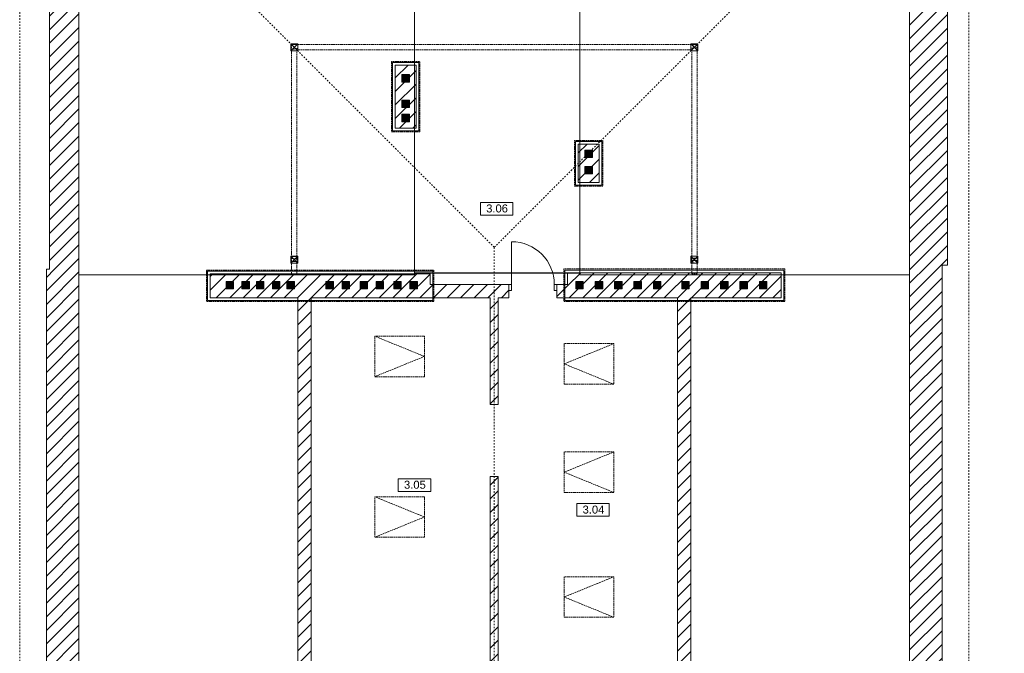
# Model space of a CAD drawing. Header units: millimetres. Extents: x -146116 to 602001, y -318793 to 100489.
# Tile 4 of 100: x 315219 to 333674, y -299552 to -287675. Entities that reach past the tile are written whole.
import ezdxf

# ---------------------------------------------------------------- set-up
doc = ezdxf.new("R2010")
doc.units = ezdxf.units.MM
doc.header["$LTSCALE"] = 0.1
doc.header["$MEASUREMENT"] = 0
doc.linetypes.add('eks Rzut poddasza nieużytkowego$0$Krawędzie ukryte', pattern=[391.222223, 282.222223, -109])
doc.linetypes.add('eks Rzut poddasza nieużytkowego$0$Przerywana', pattern=[564.444447, 282.222223, -282.222223])
doc.layers.add('eks Rzut poddasza nieużytkowego$0$poziom_4 (1)_8_2D - Ogólne_Nr_pióra__19', color=8, linetype='Continuous')
doc.layers.add('REWIZJA_1', color=6, linetype='Continuous')
for name, color, linetype, lineweight in [('eks Rzut poddasza nieużytkowego$0$poziom_4 (1)_8_2D - Ogólne_Nr_pióra__1_Nr_pióra__7', 8, 'Continuous', 18), ('eks Rzut poddasza nieużytkowego$0$poziom_4 (1)_8_2D - Ogólne_Nr_pióra__7_Nr_pióra__7', 8, 'Continuous', 18), ('eks Rzut poddasza nieużytkowego$0$poziom_4 (1)_8_Drzwi ArchiCAD_Nr_pióra__27_Nr_pióra__7', 8, 'Continuous', 18), ('eks Rzut poddasza nieużytkowego$0$poziom_4 (1)_8_Drzwi ArchiCAD_Nr_pióra__81_Nr_pióra__4', 8, 'Continuous', 18), ('eks Rzut poddasza nieużytkowego$0$poziom_4 (1)_8_Konstrukcja - Belki_Nr_pióra__1_Nr_pióra__7', 8, 'Continuous', 18), ('eks Rzut poddasza nieużytkowego$0$poziom_4 (1)_8_Konstrukcja - Dachy_Nr_pióra__92_Nr_pióra__2', 8, 'Continuous', 18), ('eks Rzut poddasza nieużytkowego$0$poziom_4 (1)_8_Konstrukcja - Stropy_Nr_pióra__81_Nr_pióra__4', 8, 'Continuous', 18), ('eks Rzut poddasza nieużytkowego$0$poziom_4 (1)_8_Konstrukcja - Słupy_Nr_pióra__1_Nr_pióra__7', 8, 'Continuous', 18), ('eks Rzut poddasza nieużytkowego$0$poziom_4 (1)_8_Konstrukcja - Słupy_Nr_pióra__81_Nr_pióra__4', 8, 'Continuous', 18), ('eks Rzut poddasza nieużytkowego$0$poziom_4 (1)_8_Konstrukcja - Słupy_Nr_pióra__82_Nr_pióra__10', 8, 'Continuous', 18), ('eks Rzut poddasza nieużytkowego$0$poziom_4 (1)_8_Konstrukcja - Ściany zew_Nr_pióra__107_Nr_pióra__10', 8, 'Continuous', 18), ('eks Rzut poddasza nieużytkowego$0$poziom_4 (1)_8_Konstrukcja - Ściany zew_Nr_pióra__27_Nr_pióra__7', 8, 'Continuous', 18), ('eks Rzut poddasza nieużytkowego$0$poziom_4 (1)_8_Metryczki pomieszczeń ArchiCADa_Nr_pióra__6_Nr_pióra__5', 8, 'Continuous', 18)]:
    doc.layers.add(name, color=color, linetype=linetype, lineweight=lineweight)
doc.styles.add('eks Rzut poddasza nieużytkowego$0$GENERATED_STYLE_1', font='arial.ttf')
pattern_1 = [(45, (114989.65, -22556.34), (127.2792, -127.2792), [])]

# ---------------------------------------------------------------- blocks, each defined once
blk = doc.blocks.new('eks Rzut poddasza nieużytkowego')
at = {"layer": 'eks Rzut poddasza nieużytkowego$0$poziom_4 (1)_8_2D - Ogólne_Nr_pióra__19', "linetype": 'Continuous', "lineweight": 0, "true_color": 0xffffff}
for points in [[(121655, 4282), (121795, 4282), (121795, 4422), (121655, 4422)], [(121655, 3805), (121795, 3805), (121795, 3945), (121655, 3945)], [(121655, 3538), (121795, 3538), (121795, 3678), (121655, 3678)], [(125223, 2865), (125223, 3005), (125083, 3005), (125083, 2865)], [(125223, 2561), (125223, 2701), (125083, 2701), (125083, 2561)], [(118497, 405), (118497, 545), (118357, 545), (118357, 405)], [(118795, 405), (118795, 545), (118655, 545), (118655, 405)], [(119068, 405), (119068, 545), (118928, 545), (118928, 405)], [(119365, 405), (119365, 545), (119225, 545), (119225, 405)], [(119638, 405), (119638, 545), (119498, 545), (119498, 405)], [(120370, 405), (120370, 545), (120230, 545), (120230, 405)], [(120671, 405), (120671, 545), (120531, 545), (120531, 405)], [(121009, 405), (121009, 545), (120869, 545), (120869, 405)], [(121310, 405), (121310, 545), (121170, 545), (121170, 405)], [(121641, 405), (121641, 545), (121501, 545), (121501, 405)], [(121943, 405), (121943, 545), (121803, 545), (121803, 405)], [(125053, 405), (125053, 545), (124913, 545), (124913, 405)], [(125417, 405), (125417, 545), (125277, 545), (125277, 405)], [(125780, 405), (125780, 545), (125640, 545), (125640, 405)], [(126143, 405), (126143, 545), (126003, 545), (126003, 405)], [(126507, 405), (126507, 545), (126367, 545), (126367, 405)], [(127040, 405), (127040, 545), (126900, 545), (126900, 405)], [(127403, 405), (127403, 545), (127263, 545), (127263, 405)], [(127767, 405), (127767, 545), (127627, 545), (127627, 405)], [(128130, 405), (128130, 545), (127990, 545), (127990, 405)], [(128494, 405), (128494, 545), (128354, 545), (128354, 405)]]:
    blk.add_hatch(color=7, dxfattribs=at).paths.add_polyline_path(points)
at = {"layer": 'eks Rzut poddasza nieużytkowego$0$poziom_4 (1)_8_Konstrukcja - Ściany zew_Nr_pióra__107_Nr_pióra__10', "linetype": 'Continuous', "lineweight": 18, "true_color": 0xaaaaaa}
h = blk.add_hatch(dxfattribs=at)
h.set_pattern_fill('BLOCZKI_CERAMICZNE_0008', color=253, angle=180, style=0, pattern_type=2)
h.set_pattern_definition(pattern_1)
h.paths.add_polyline_path([(131170, 12369), (131170, 849), (131880, 849), (131880, 12819)])
h = blk.add_hatch(dxfattribs=at)
h.set_pattern_fill('BLOCZKI_CERAMICZNE_0008', color=253, angle=180, style=0, pattern_type=2)
h.set_pattern_definition(pattern_1)
h.paths.add_polyline_path([(115050, 10209), (115050, 774), (115600, 774), (115600, 9659)])
h = blk.add_hatch(dxfattribs=at)
h.set_pattern_fill('BLOCZKI_CERAMICZNE_0008', color=253, angle=180, style=0, pattern_type=2)
h.set_pattern_definition(pattern_1)
h.paths.add_polyline_path([(121920, 3419), (121920, 4599), (121530, 4599), (121530, 3419)])
h = blk.add_hatch(dxfattribs=at)
h.set_pattern_fill('BLOCZKI_CERAMICZNE_0008', color=253, angle=180, style=0, pattern_type=2)
h.set_pattern_definition(pattern_1)
h.paths.add_polyline_path([(125350, 2399), (125350, 3119), (124960, 3119), (124960, 2399)])
h = blk.add_hatch(dxfattribs=at)
h.set_pattern_fill('BLOCZKI_CERAMICZNE_0008', color=253, angle=180, style=0, pattern_type=2)
h.set_pattern_definition(pattern_1)
h.paths.add_polyline_path([(114990, 774), (114990, -22556), (115600, -21946), (115600, 774)])
h = blk.add_hatch(dxfattribs=at)
h.set_pattern_fill('BLOCZKI_CERAMICZNE_0008', color=253, angle=180, style=0, pattern_type=2)
h.set_pattern_definition(pattern_1)
h.paths.add_polyline_path([(131170, 849), (131170, -8311), (131780, -7756), (131780, 849)])
h = blk.add_hatch(dxfattribs=at)
h.set_pattern_fill('BLOCZKI_CERAMICZNE_0008', color=253, angle=180, style=0, pattern_type=2)
h.set_pattern_definition(pattern_1)
h.paths.add_polyline_path([(122180, 689), (118060, 689), (118060, 239), (122180, 239)])
h = blk.add_hatch(dxfattribs=at)
h.set_pattern_fill('BLOCZKI_CERAMICZNE_0008', color=253, angle=180, style=0, pattern_type=2)
h.set_pattern_definition(pattern_1)
h.paths.add_polyline_path([(124760, 239), (128760, 239), (128760, 709), (124760, 709)])
h = blk.add_hatch(dxfattribs=at)
h.set_pattern_fill('BLOCZKI_CERAMICZNE_0008', color=253, angle=180, style=0, pattern_type=2)
h.set_pattern_definition(pattern_1)
h.paths.add_polyline_path([(122180, 239), (123660, 239), (123660, 489), (122180, 489)])
h = blk.add_hatch(dxfattribs=at)
h.set_pattern_fill('BLOCZKI_CERAMICZNE_0008', color=253, angle=180, style=0, pattern_type=2)
h.set_pattern_definition(pattern_1)
h.paths.add_polyline_path([(124560, 239), (124760, 239), (124760, 489), (124560, 489)])
h = blk.add_hatch(dxfattribs=at)
h.set_pattern_fill('BLOCZKI_CERAMICZNE_0008', color=253, angle=180, style=0, pattern_type=2)
h.set_pattern_definition(pattern_1)
h.paths.add_polyline_path([(119950, -14401), (119950, 239), (119700, 239), (119700, -14481)])
h = blk.add_hatch(dxfattribs=at)
h.set_pattern_fill('BLOCZKI_CERAMICZNE_0008', color=253, angle=180, style=0, pattern_type=2)
h.set_pattern_definition(pattern_1)
h.paths.add_polyline_path([(123460, 239), (123310, 239), (123310, -1761), (123460, -1761)])
h = blk.add_hatch(dxfattribs=at)
h.set_pattern_fill('BLOCZKI_CERAMICZNE_0008', color=253, angle=180, style=0, pattern_type=2)
h.set_pattern_definition(pattern_1)
h.paths.add_polyline_path([(127070, -6711), (127070, 239), (126820, 239), (126820, -6711)])
h = blk.add_hatch(dxfattribs=at)
h.set_pattern_fill('BLOCZKI_CERAMICZNE_0008', color=253, angle=180, style=0, pattern_type=2)
h.set_pattern_definition(pattern_1)
h.paths.add_polyline_path([(123460, -3111), (123310, -3111), (123310, -9081), (123460, -9081)])
at = {"layer": 'eks Rzut poddasza nieużytkowego$0$poziom_4 (1)_8_2D - Ogólne_Nr_pióra__1_Nr_pióra__7', "color": 7, "linetype": 'eks Rzut poddasza nieużytkowego$0$Przerywana', "lineweight": 18}
for p, q in [((132280, -7256), (132280, 13219)), ((114490, -23056), (114490, 10559)), ((123385, 1184), (118360, 6209)), ((123385, 1184), (128350, 6149)), ((123385, 1184), (123385, -12811))]:
    blk.add_line(p, q, dxfattribs=at)
at = {"layer": 'eks Rzut poddasza nieużytkowego$0$poziom_4 (1)_8_2D - Ogólne_Nr_pióra__1_Nr_pióra__7', "color": 7, "linetype": 'eks Rzut poddasza nieużytkowego$0$Krawędzie ukryte', "lineweight": 18, "flags": 128}
for points in [[(121990, 3349), (121460, 3349), (121460, 4669), (121990, 4669)], [(125420, 2329), (124890, 2329), (124890, 3189), (125420, 3189)], [(122250, 169), (117990, 169), (117990, 759), (122250, 759)], [(128830, 169), (124690, 169), (124690, 779), (128830, 779)], [(122075, -1241), (121143, -1241), (121143, -481), (122075, -481)], [(124695, -1381), (125626, -1381), (125626, -621), (124695, -621)], [(124695, -3411), (125626, -3411), (125626, -2651), (124695, -2651)], [(122075, -4251), (121143, -4251), (121143, -3491), (122075, -3491)], [(124695, -5751), (125626, -5751), (125626, -4991), (124695, -4991)]]:
    blk.add_lwpolyline(points, close=True, dxfattribs=at)
at = {"layer": 'eks Rzut poddasza nieużytkowego$0$poziom_4 (1)_8_2D - Ogólne_Nr_pióra__1_Nr_pióra__7', "color": 7, "linetype": 'Continuous', "lineweight": 18, "flags": 128}
for points in [[(121655, 4282), (121795, 4282), (121795, 4422), (121655, 4422)], [(121655, 3805), (121795, 3805), (121795, 3945), (121655, 3945)], [(121655, 3538), (121795, 3538), (121795, 3678), (121655, 3678)], [(125223, 2865), (125083, 2865), (125083, 3005), (125223, 3005)], [(125223, 2561), (125083, 2561), (125083, 2701), (125223, 2701)], [(118497, 405), (118357, 405), (118357, 545), (118497, 545)], [(118795, 405), (118655, 405), (118655, 545), (118795, 545)], [(119068, 405), (118928, 405), (118928, 545), (119068, 545)], [(119365, 405), (119225, 405), (119225, 545), (119365, 545)], [(119638, 405), (119498, 405), (119498, 545), (119638, 545)], [(120370, 405), (120230, 405), (120230, 545), (120370, 545)], [(120671, 405), (120531, 405), (120531, 545), (120671, 545)], [(121009, 405), (120869, 405), (120869, 545), (121009, 545)], [(121310, 405), (121170, 405), (121170, 545), (121310, 545)], [(121641, 405), (121501, 405), (121501, 545), (121641, 545)], [(121943, 405), (121803, 405), (121803, 545), (121943, 545)], [(125053, 405), (124913, 405), (124913, 545), (125053, 545)], [(125417, 405), (125277, 405), (125277, 545), (125417, 545)], [(125780, 405), (125640, 405), (125640, 545), (125780, 545)], [(126143, 405), (126003, 405), (126003, 545), (126143, 545)], [(126507, 405), (126367, 405), (126367, 545), (126507, 545)], [(127040, 405), (126900, 405), (126900, 545), (127040, 545)], [(127403, 405), (127263, 405), (127263, 545), (127403, 545)], [(127767, 405), (127627, 405), (127627, 545), (127767, 545)], [(128130, 405), (127990, 405), (127990, 545), (128130, 545)], [(128494, 405), (128354, 405), (128354, 545), (128494, 545)]]:
    blk.add_lwpolyline(points, close=True, dxfattribs=at)
at = {"layer": 'eks Rzut poddasza nieużytkowego$0$poziom_4 (1)_8_2D - Ogólne_Nr_pióra__1_Nr_pióra__7', "color": 7, "linetype": 'eks Rzut poddasza nieużytkowego$0$Krawędzie ukryte', "lineweight": 18, "flags": 128}
for points in [[(121143, -1241), (122075, -861), (121143, -481)], [(125626, -1381), (124695, -1001), (125626, -621)], [(125626, -3411), (124695, -3031), (125626, -2651)], [(121143, -4251), (122075, -3871), (121143, -3491)], [(125626, -5751), (124695, -5371), (125626, -4991)]]:
    blk.add_lwpolyline(points, dxfattribs=at)
at = {"layer": 'eks Rzut poddasza nieużytkowego$0$poziom_4 (1)_8_2D - Ogólne_Nr_pióra__7_Nr_pióra__7', "color": 7, "linetype": 'Continuous', "lineweight": 18}
for p, q in [((121655, 4282), (121795, 4422)), ((121655, 3805), (121795, 3945)), ((121655, 3538), (121795, 3678)), ((125223, 2865), (125083, 3005)), ((125223, 2561), (125083, 2701)), ((118497, 405), (118357, 545)), ((118795, 405), (118655, 545)), ((119068, 405), (118928, 545)), ((119365, 405), (119225, 545)), ((119638, 405), (119498, 545)), ((120370, 405), (120230, 545)), ((120671, 405), (120531, 545)), ((121009, 405), (120869, 545)), ((121310, 405), (121170, 545)), ((121641, 405), (121501, 545)), ((121943, 405), (121803, 545)), ((125053, 405), (124913, 545)), ((125417, 405), (125277, 545)), ((125780, 405), (125640, 545)), ((126143, 405), (126003, 545)), ((126507, 405), (126367, 545)), ((127040, 405), (126900, 545)), ((127403, 405), (127263, 545)), ((127767, 405), (127627, 545)), ((128130, 405), (127990, 545)), ((128494, 405), (128354, 545))]:
    blk.add_line(p, q, dxfattribs=at)
at = {"layer": 'eks Rzut poddasza nieużytkowego$0$poziom_4 (1)_8_Drzwi ArchiCAD_Nr_pióra__27_Nr_pióra__7', "color": 7, "linetype": 'Continuous', "lineweight": 18}
for p, q in [((123660, 489), (123660, 374)), ((124560, 489), (124560, 374))]:
    blk.add_line(p, q, dxfattribs=at)
at = {"layer": 'eks Rzut poddasza nieużytkowego$0$poziom_4 (1)_8_Drzwi ArchiCAD_Nr_pióra__81_Nr_pióra__4', "color": 251, "linetype": 'Continuous', "lineweight": 18, "true_color": 0x6a6a6a}
for p, q in [((123710, 489), (123710, 1289)), ((123660, 489), (123710, 489)), ((123660, 374), (123660, 489)), ((123710, 374), (123660, 374)), ((123710, 489), (123710, 374)), ((124510, 374), (124510, 489)), ((124510, 489), (124560, 489)), ((124560, 374), (124510, 374)), ((124560, 489), (124560, 374))]:
    blk.add_line(p, q, dxfattribs=at)
blk.add_arc((123710, 489), 800, 0, 90, dxfattribs=at)
at = {"layer": 'eks Rzut poddasza nieużytkowego$0$poziom_4 (1)_8_Konstrukcja - Belki_Nr_pióra__1_Nr_pióra__7', "color": 7, "linetype": 'eks Rzut poddasza nieużytkowego$0$Krawędzie ukryte', "lineweight": 18}
for p, q in [((119585, 4984), (119585, 689)), ((119585, 4984), (127185, 4984)), ((127185, 4984), (127185, 689)), ((119685, 4884), (119685, 689)), ((119685, 4884), (127085, 4884)), ((127085, 4884), (127085, 689)), ((119585, 689), (119685, 689)), ((127085, 689), (127185, 689))]:
    blk.add_line(p, q, dxfattribs=at)
at = {"layer": 'eks Rzut poddasza nieużytkowego$0$poziom_4 (1)_8_Konstrukcja - Dachy_Nr_pióra__92_Nr_pióra__2', "color": 7, "linetype": 'Continuous', "lineweight": 18, "flags": 128}
for points in [[(121890, 709), (121890, 9299)], [(124990, 9299), (124990, 709)], [(124990, 709), (121890, 709)]]:
    blk.add_lwpolyline(points, dxfattribs=at)
at = {"layer": 'eks Rzut poddasza nieużytkowego$0$poziom_4 (1)_8_Konstrukcja - Stropy_Nr_pióra__81_Nr_pióra__4', "color": 7, "linetype": 'Continuous', "lineweight": 18, "flags": 128}
for points in [[(121560, 9659), (115600, 9659), (115600, 9299), (115600, 669), (121890, 669), (121890, 699), (124990, 699), (124990, 669), (131170, 669), (131170, 12369), (125250, 12369), (125250, 9299), (121560, 9299)], [(115600, -21946), (121560, -21946), (121560, -18061), (125325, -18061), (125325, -20741), (132945, -20741), (132945, -8311), (131170, -8311), (131170, 669), (124990, 669), (124990, 699), (121890, 699), (121890, 669), (115600, 669)]]:
    blk.add_lwpolyline(points, close=True, dxfattribs=at)
at = {"layer": 'eks Rzut poddasza nieużytkowego$0$poziom_4 (1)_8_Konstrukcja - Stropy_Nr_pióra__81_Nr_pióra__4', "color": 251, "linetype": 'Continuous', "lineweight": 18, "true_color": 0x6a6a6a, "flags": 128}
for points in [[(121970, 3369), (121480, 3369), (121480, 4649), (121970, 4649)], [(125400, 3169), (124910, 3169), (124910, 2349), (125400, 2349)], [(122230, 189), (118010, 189), (118010, 739), (122230, 739)], [(128810, 759), (124710, 759), (124710, 189), (128810, 189)]]:
    blk.add_lwpolyline(points, close=True, dxfattribs=at)
at = {"layer": 'eks Rzut poddasza nieużytkowego$0$poziom_4 (1)_8_Konstrukcja - Słupy_Nr_pióra__1_Nr_pióra__7', "color": 7, "linetype": 'Continuous', "lineweight": 18, "flags": 128}
for points in [[(119570, 4869), (119700, 4869), (119700, 4999), (119570, 4999)], [(127070, 4869), (127200, 4869), (127200, 4999), (127070, 4999)], [(119570, 889), (119700, 889), (119700, 1019), (119570, 1019)], [(127070, 889), (127200, 889), (127200, 1019), (127070, 1019)]]:
    blk.add_lwpolyline(points, close=True, dxfattribs=at)
at = {"layer": 'eks Rzut poddasza nieużytkowego$0$poziom_4 (1)_8_Konstrukcja - Słupy_Nr_pióra__81_Nr_pióra__4', "color": 251, "linetype": 'Continuous', "lineweight": 18, "true_color": 0x6a6a6a}
for p, q in [((119570, 4869), (119700, 4999)), ((119700, 4869), (119570, 4999)), ((127070, 4869), (127200, 4999)), ((127200, 4869), (127070, 4999)), ((119570, 889), (119700, 1019)), ((119700, 889), (119570, 1019)), ((127070, 889), (127200, 1019)), ((127200, 889), (127070, 1019))]:
    blk.add_line(p, q, dxfattribs=at)
at = {"layer": 'eks Rzut poddasza nieużytkowego$0$poziom_4 (1)_8_Konstrukcja - Słupy_Nr_pióra__82_Nr_pióra__10', "color": 253, "linetype": 'Continuous', "lineweight": 18, "true_color": 0xaaaaaa}
for p, q in [((119603, 4981), (119611, 4983)), ((119611, 4983), (119619, 4985)), ((119619, 4985), (119626, 4986)), ((119626, 4986), (119634, 4988)), ((119634, 4988), (119642, 4988)), ((119642, 4988), (119650, 4989)), ((119650, 4989), (119658, 4989)), ((119658, 4989), (119684, 4991)), ((119684, 4991), (119700, 4992)), ((127131, 4981), (127188, 4983)), ((127188, 4983), (127200, 4983)), ((119570, 4972), (119596, 4979)), ((119587, 4897), (119570, 4896)), ((119634, 4901), (119587, 4897)), ((119596, 4979), (119603, 4981)), ((119680, 4908), (119634, 4901)), ((119700, 4911), (119680, 4908)), ((119700, 4870), (119689, 4869)), ((127070, 4978), (127074, 4978)), ((127070, 4919), (127072, 4919)), ((127072, 4919), (127079, 4920)), ((127074, 4978), (127131, 4981)), ((127079, 4920), (127106, 4921)), ((127106, 4921), (127133, 4923)), ((127133, 4923), (127159, 4925)), ((127159, 4925), (127186, 4926)), ((127186, 4926), (127200, 4926)), ((119570, 1010), (119622, 1010)), ((119570, 972), (119577, 972)), ((119577, 972), (119643, 969)), ((119622, 1010), (119698, 1008)), ((119643, 969), (119700, 965)), ((119698, 1008), (119700, 1007)), ((127070, 980), (127145, 979)), ((127070, 939), (127120, 938)), ((127120, 938), (127196, 935)), ((127145, 979), (127200, 979)), ((127196, 935), (127200, 935)), ((119570, 922), (119592, 921)), ((119592, 921), (119621, 919)), ((119621, 919), (119650, 917)), ((119650, 917), (119679, 914)), ((119679, 914), (119700, 913)), ((127070, 899), (127131, 895)), ((127131, 895), (127197, 890)), ((127197, 890), (127200, 890))]:
    blk.add_line(p, q, dxfattribs=at)
at = {"layer": 'eks Rzut poddasza nieużytkowego$0$poziom_4 (1)_8_Konstrukcja - Ściany zew_Nr_pióra__27_Nr_pióra__7', "color": 7, "linetype": 'Continuous', "lineweight": 18}
for p, q in [((123660, 489), (123660, 374)), ((123660, 374), (123660, 239)), ((124560, 489), (124560, 374)), ((124560, 374), (124560, 239)), ((123460, -1761), (123310, -1761)), ((123460, -3111), (123310, -3111))]:
    blk.add_line(p, q, dxfattribs=at)
at = {"layer": 'eks Rzut poddasza nieużytkowego$0$poziom_4 (1)_8_Konstrukcja - Ściany zew_Nr_pióra__27_Nr_pióra__7', "color": 7, "linetype": 'Continuous', "lineweight": 18, "flags": 128}
for points in [[(131880, 849), (131880, 12819)], [(131170, 12369), (131170, 849)], [(115050, 10209), (115050, 774)], [(115600, 774), (115600, 9659)], [(121920, 4599), (121530, 4599)], [(121530, 4599), (121530, 3419)], [(121920, 3419), (121920, 4599)], [(121530, 3419), (121920, 3419)], [(125350, 3119), (124960, 3119)], [(124960, 3119), (124960, 2399)], [(125350, 2399), (125350, 3119)], [(124960, 2399), (125350, 2399)], [(114990, 774), (114990, -22556)], [(115050, 774), (114990, 774)], [(115600, -21946), (115600, 774)], [(131170, 849), (131170, -8311)], [(131780, 849), (131880, 849)], [(131780, -7756), (131780, 849)], [(122180, 689), (118060, 689)], [(118060, 689), (118060, 239)], [(122180, 489), (122180, 689)], [(128760, 709), (124760, 709)], [(124760, 709), (124760, 489)], [(128760, 239), (128760, 709)], [(123660, 489), (122180, 489)], [(124760, 489), (124560, 489)], [(118060, 239), (119700, 239)], [(119700, 239), (119700, -14481)], [(119950, -9061), (119950, 239)], [(119950, 239), (122180, 239)], [(122180, 239), (123310, 239)], [(123310, 239), (123310, -1761)], [(123460, -1761), (123460, 239)], [(123460, 239), (123660, 239)], [(124560, 239), (124760, 239)], [(124760, 239), (126820, 239)], [(126820, 239), (126820, -6711)], [(127070, 239), (128760, 239)], [(127070, -6711), (127070, 239)], [(123310, -3111), (123310, -9081)], [(123460, -7731), (123460, -3111)]]:
    blk.add_lwpolyline(points, dxfattribs=at)
at = {"layer": 'eks Rzut poddasza nieużytkowego$0$poziom_4 (1)_8_Metryczki pomieszczeń ArchiCADa_Nr_pióra__6_Nr_pióra__5', "color": 7, "linetype": 'Continuous', "lineweight": 18}
for p, q in [((123125, 2026), (123735, 2026)), ((123125, 1790), (123125, 2026)), ((123735, 2026), (123735, 1790)), ((123735, 1790), (123125, 1790)), ((121585, -3154), (122195, -3154)), ((121585, -3390), (121585, -3154)), ((122195, -3154), (122195, -3390)), ((122195, -3390), (121585, -3390)), ((124931, -3620), (125541, -3620)), ((124931, -3855), (124931, -3620)), ((125541, -3620), (125541, -3855)), ((125541, -3855), (124931, -3855))]:
    blk.add_line(p, q, dxfattribs=at)
at = {"layer": 'eks Rzut poddasza nieużytkowego$0$poziom_4 (1)_8_Metryczki pomieszczeń ArchiCADa_Nr_pióra__6_Nr_pióra__5', "color": 7, "linetype": 'Continuous', "lineweight": 18, "char_height": 150, "attachment_point": 1, "style": 'eks Rzut poddasza nieużytkowego$0$GENERATED_STYLE_1'}
for s, insert in [('\\A1;3.06', (123233, 1988)), ('\\A1;3.05', (121693, -3191)), ('\\A1;3.04', (125040, -3657))]:
    blk.add_mtext(s, dxfattribs=dict(at, insert=insert))

msp = doc.modelspace()

# ---------------------------------------------------------------- block references
at = {"layer": 'REWIZJA_1'}
msp.add_blockref('eks Rzut poddasza nieużytkowego', (200730, -293126), dxfattribs=at)

doc.saveas('drawing.dxf')
